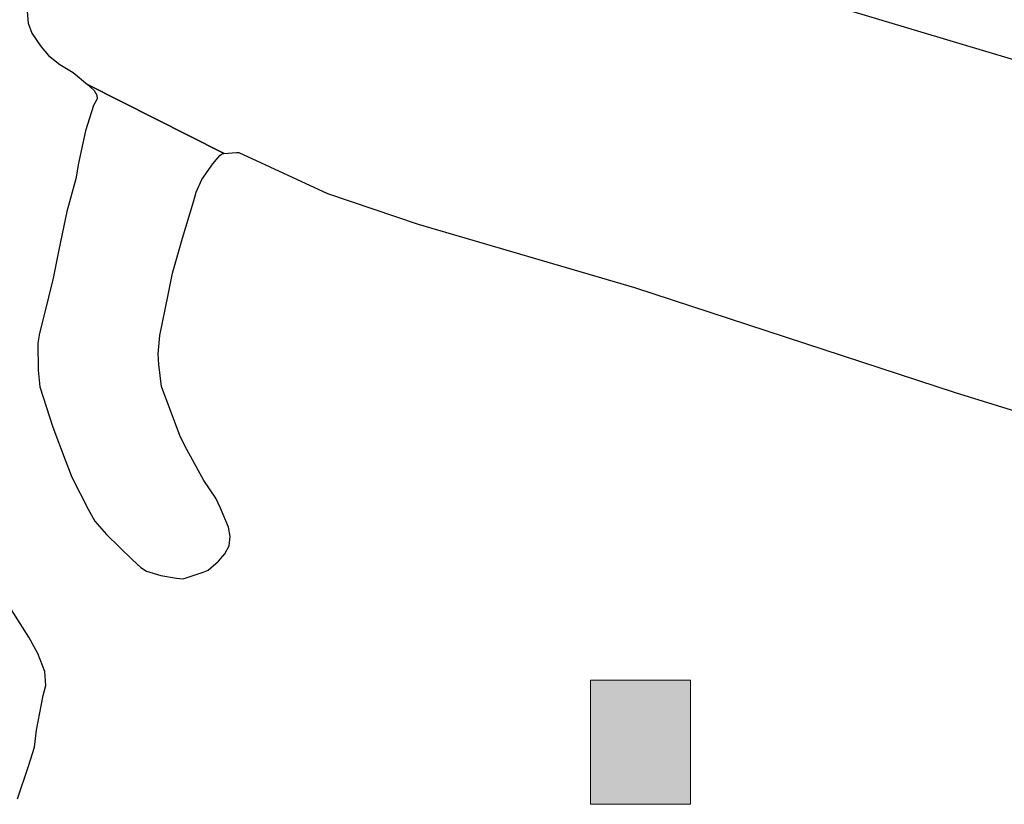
# Model space of a CAD drawing. Header units: millimetres. Extents: x -474437 to 165693, y -93174 to 980873.
# Tile 4 of 60: x -349271 to -263645, y 751810 to 820003. Entities that reach past the tile are written whole.
import ezdxf

# ---------------------------------------------------------------- set-up
doc = ezdxf.new("R2010")
doc.units = ezdxf.units.MM
doc.layers.get('0').update_dxf_attribs({"linetype": 'CONTINUOUS'})
doc.layers.add('Asfalt', color=211, linetype='CONTINUOUS')
doc.layers.add('Ladesøyle', color=30, linetype='CONTINUOUS', lineweight=18)

msp = doc.modelspace()

# ---------------------------------------------------------------- hatches: boundary and pattern name
at = {"layer": 'Asfalt', "transparency": 33554687}
h = msp.add_hatch(color=256, dxfattribs=at)
h.dxf.hatch_style = 1
h.paths.add_polyline_path([(-290940, 762610), (-299640, 762610), (-299640, 751810), (-290940, 751810)])

# ---------------------------------------------------------------- linework, layer by layer
msp.add_lwpolyline([(-331525.8, 808383), (-331595.8, 808433), (-343385.8, 814373), (-343125.8, 814153), (-342805.8, 813843), (-342555.8, 813443), (-342525.8, 813123), (-342845.8, 812553), (-343535.8, 810343), (-344155.8, 807543), (-344395.8, 806173), (-345165.8, 803333), (-345865.8, 800003), (-346345.8, 797553), (-347175.8, 794223), (-347545.8, 792763), (-347695.8, 791883), (-347665.8, 789553), (-347515.8, 788093), (-346395.8, 784583), (-345315.8, 781743), (-344735.8, 780243), (-343315.8, 777463), (-342725.8, 776423), (-341735.8, 775253), (-339465.8, 773063), (-338745.8, 772403), (-338255.8, 772063), (-336995.8, 771683), (-335635.8, 771453), (-335055.8, 771413), (-333325.8, 771983), (-332875.8, 772173), (-331985.8, 772943), (-331435.8, 773583), (-331055.8, 774283), (-330975.8, 775093), (-331125.8, 775883), (-331795.8, 777543), (-332225.8, 778403), (-333255.8, 779943), (-334725.8, 782633), (-335285.8, 783733), (-336575.8, 787123), (-336925.8, 788123), (-337165.8, 790033), (-337225.8, 790973), (-337075.8, 792553), (-336345.8, 796083), (-335985.8, 797963), (-335115.8, 801023), (-334155.8, 804173), (-333915.8, 805023), (-333425.8, 806113), (-332475.8, 807473), (-331855.8, 808203), (-331645.8, 808373)], close=True)
msp.add_lwpolyline([(-349475.8, 752273), (-348505.8, 755123), (-347985.8, 756773), (-347815.8, 758243), (-347215.8, 761263), (-347005.8, 762133), (-347095.8, 763343), (-347705.8, 764903), (-348465.8, 766343), (-349975.8, 768703)])
for points in [[(-348625.8, 820723, 0), (-348525.8, 819703, 0), (-348215.8, 818833, 0), (-347415.8, 817643, 0), (-346755.8, 816903, 0), (-345775.8, 816113, 0), (-344615.8, 815403, 0), (-343385.8, 814373, 0), (-331595.8, 808433, 0), (-331525.8, 808383, 0), (-330425.8, 808473, 0), (-330205.8, 808463, 0), (-322505.8, 804903, 0), (-314615.8, 802223, 0), (-295815.8, 796713, 0), (-267915.8, 787603, 0), (-255355.8, 783733, 0), (-256325.8, 777843, 0), (-249935.8, 775493, 0), (-249935.8, 775493, 1310), (-248645.8, 795813, 1760), (-215725.8, 793553, 3220), (-215725.8, 793553, 0), (-214365.8, 843403, 0)], [(-230465.8, 806953, 2330), (-232275.8, 806963, 2140), (-235595.8, 809103, 1870), (-238465.8, 811703, 1640), (-241905.8, 814063, 1580), (-249845.8, 817213, 1580), (-264585.8, 822193, 1620), (-285895.8, 828643, 1640), (-299795.8, 833793, 1620), (-303665.8, 835523, 1590), (-305545.8, 830973, 1590), (-295655.8, 827293, 1760), (-277975.8, 821053, 1870), (-264695.8, 817093, 1860), (-249215.8, 812483, 1830), (-241965.8, 809453, 1850), (-236305.8, 804433, 1970), (-233845.8, 802393, 2030), (-228735.8, 798653, 2250), (-224765.8, 795973, 2330), (-219915.8, 792753, 2860), (-216225.8, 791503, 3180)], [(-277975.8, 821053, 1870), (-264695.8, 817093, 1860), (-249215.8, 812483, 1830), (-241965.8, 809453, 1850), (-236305.8, 804433, 1970), (-233845.8, 802393, 2030), (-228735.8, 798653, 2250), (-224765.8, 795973, 2330), (-219915.8, 792753, 2860), (-216225.8, 791503, 3180), (-218155.8, 795373, 3080), (-220475.8, 801613, 3020), (-223485.8, 808043, 3010), (-225175.8, 811163, 3010), (-225795.8, 809733, 2990), (-227505.8, 808133, 2790), (-229165.8, 807353, 2560), (-230465.8, 806953, 2330), (-232275.8, 806963, 2140), (-235595.8, 809103, 1870), (-238465.8, 811703, 1640), (-241905.8, 814063, 1580), (-249845.8, 817213, 1580), (-264585.8, 822193, 1620)]]:
    msp.add_polyline3d(points)
at = {"layer": 'Ladesøyle'}
msp.add_lwpolyline([(-299640, 762610), (-290940, 762610), (-290940, 751810), (-299640, 751810)], close=True, dxfattribs=at)

doc.saveas('drawing.dxf')
